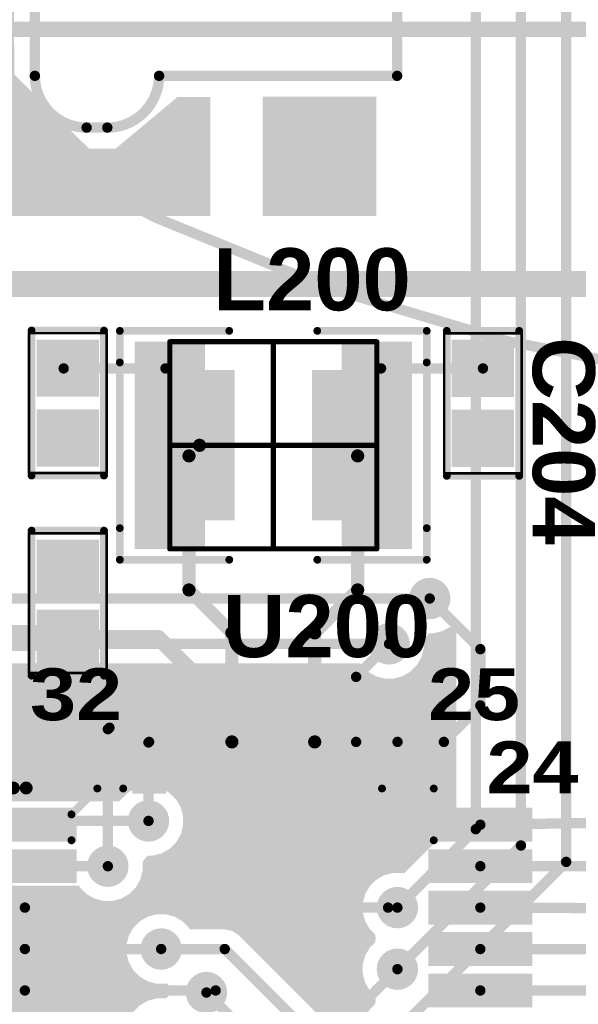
# Model space of a CAD drawing. Header units: inches. Extents: x -60 to 68, y -60 to 60.
# Tile 8 of 78: x -18 to -7, y -49 to -30. Entities that reach past the tile are written whole.
import ezdxf

# ---------------------------------------------------------------- set-up
doc = ezdxf.new("R2010")
doc.units = ezdxf.units.IN
for name, color, linetype in [('Bottom Copper', 5, 'Continuous'), ('Keep-Out Layer', 6, 'Continuous'), ('Mechanical 15', 56, 'Continuous'), ('Mechanical 2', 216, 'Continuous'), ('PENTA', 56, 'Continuous'), ('Top Copper', 1, 'Continuous'), ('Top Mask', 216, 'Continuous'), ('Top Overlay', 2, 'Continuous'), ('Top Paste', 8, 'Continuous'), ('Via Holes', 16, 'Continuous')]:
    doc.layers.add(name, color=color, linetype=linetype)
doc.styles.add('Arial Black_Bold', font='txt', dxfattribs={"height": 0.2})
doc.styles.add('Arial_Bold', font='txt', dxfattribs={"height": 0.2})

# ---------------------------------------------------------------- blocks, each defined once
blk = doc.blocks.new('LED_PR_113_M______9')
at = {"layer": 'Top Copper'}
h = blk.add_hatch(color=1, dxfattribs=at)
edge = h.paths.add_edge_path()
edge.add_line((-0.609, -5.208), (-1.243, -5.208))
edge.add_arc((-2.343, -5.108), 1.104, 264.7997, 354.8114, ccw=False)
edge.add_line((-2.443, -6.208), (-2.952, -6.208))
edge.add_arc((-2.957, -4.768), 1.44, 180.2021, 270.2023, ccw=False)
edge.add_line((-4.397, -4.773), (-4.408, -2.917))
edge.add_arc((-3.055, -2.961), 1.354, 88.119, 178.1194, ccw=False)
edge.add_line((-3.01, -1.608), (-2.37, -1.608))
edge.add_arc((-2.32, -2.658), 1.051, 2.716, 92.7345, ccw=False)
edge.add_line((-1.27, -2.608), (-0.609, -2.608))
edge.add_line((-0.609, -2.608), (-0.609, 1.692))
edge.add_line((-0.609, 1.692), (-5.309, 1.692))
edge.add_line((-5.309, 1.692), (-5.309, -7.508))
edge.add_line((-5.309, -7.508), (-0.609, -7.508))
edge.add_line((-0.609, -7.508), (-0.609, -5.208))
blk.add_hatch(color=1, dxfattribs=at).paths.add_polyline_path([(0.4, -7.508), (2.6, -7.508), (2.6, -5.205), (0.4, -5.205)])
at = {"layer": 'Top Mask'}
h = blk.add_hatch(color=216, dxfattribs=at)
edge = h.paths.add_edge_path()
edge.add_line((-0.609, -5.208), (-1.243, -5.208))
edge.add_arc((-2.343, -5.108), 1.104, 264.7997, 354.8114, ccw=False)
edge.add_line((-2.443, -6.208), (-2.952, -6.208))
edge.add_arc((-2.957, -4.768), 1.44, 180.2021, 270.2023, ccw=False)
edge.add_line((-4.397, -4.773), (-4.408, -2.917))
edge.add_arc((-3.055, -2.961), 1.354, 88.119, 178.1194, ccw=False)
edge.add_line((-3.01, -1.608), (-2.37, -1.608))
edge.add_arc((-2.32, -2.658), 1.051, 2.716, 92.7345, ccw=False)
edge.add_line((-1.27, -2.608), (-0.609, -2.608))
edge.add_line((-0.609, -2.608), (-0.609, 1.692))
edge.add_line((-0.609, 1.692), (-5.309, 1.692))
edge.add_line((-5.309, 1.692), (-5.309, -7.508))
edge.add_line((-5.309, -7.508), (-0.609, -7.508))
edge.add_line((-0.609, -7.508), (-0.609, -5.208))
blk.add_hatch(color=216, dxfattribs=at).paths.add_polyline_path([(0.4, -7.508), (2.6, -7.508), (2.6, -5.205), (0.4, -5.205)])
at = {"layer": 'Keep-Out Layer'}
for points in [[(-4, -4.8, 0.2, 0.2, 0), (-4, -3, 0.2, 0.2, 0)], [(3, -3, 0.2, 0.2, 0), (3, -4.8, 0.2, 0.2, 0)], [(-3, -5.8, 0.2, 0.2, -0.414214), (-4, -4.8, 0.2, 0.2, 0)], [(-1.6, -4.8, 0.2, 0.2, -0.414214), (-2.6, -5.8, 0.2, 0.2, 0)], [(-1.6, -4.8, 0.2, 0.2, 0), (3, -4.8, 0.2, 0.2, 0)], [(-3, -5.8, 0.2, 0.2, 0), (-2.6, -5.8, 0.2, 0.2, 0)]]:
    blk.add_lwpolyline(points, format="xyseb", dxfattribs=at)
for points in [[(-4.05, -4.8, 0.1, 0.1, 1), (-3.95, -4.8, 0.1, 0.1, 1)], [(-4.05, -4.8, 0.1, 0.1, 1), (-3.95, -4.8, 0.1, 0.1, 1)], [(-1.65, -4.8, 0.1, 0.1, 1), (-1.55, -4.8, 0.1, 0.1, 1)], [(-1.65, -4.8, 0.1, 0.1, 1), (-1.55, -4.8, 0.1, 0.1, 1)], [(2.95, -4.8, 0.1, 0.1, 1), (3.05, -4.8, 0.1, 0.1, 1)], [(2.95, -4.8, 0.1, 0.1, 1), (3.05, -4.8, 0.1, 0.1, 1)], [(-3.05, -5.8, 0.1, 0.1, 1), (-2.95, -5.8, 0.1, 0.1, 1)], [(-3.05, -5.8, 0.1, 0.1, 1), (-2.95, -5.8, 0.1, 0.1, 1)], [(-2.65, -5.8, 0.1, 0.1, 1), (-2.55, -5.8, 0.1, 0.1, 1)], [(-2.65, -5.8, 0.1, 0.1, 1), (-2.55, -5.8, 0.1, 0.1, 1)]]:
    blk.add_lwpolyline(points, format="xyseb", close=True, dxfattribs=at)
blk = doc.blocks.new('APTO_LQH3_84')
at = {"layer": 'Top Copper'}
for points in [[(-1.15, 1.9), (0, 1.9), (0, -1.9), (-1.15, -1.9)], [(4, -1.9), (2.85, -1.9), (2.85, 1.9), (4, 1.9)], [(-0.575, 1.35), (0.575, 1.35), (0.575, -1.35), (-0.575, -1.35)], [(3.425, -1.35), (2.275, -1.35), (2.275, 1.35), (3.425, 1.35)]]:
    blk.add_hatch(color=1, dxfattribs=at).paths.add_polyline_path(points)
at = {"layer": 'Top Mask'}
for points in [[(-1.252, 2.002), (0.102, 2.002), (0.102, -2.002), (-1.252, -2.002)], [(4.102, -2.002), (2.748, -2.002), (2.748, 2.002), (4.102, 2.002)], [(-0.677, 1.452), (0.677, 1.452), (0.677, -1.452), (-0.677, -1.452)], [(3.527, -1.452), (2.173, -1.452), (2.173, 1.452), (3.527, 1.452)]]:
    blk.add_hatch(color=216, dxfattribs=at).paths.add_polyline_path(points)
at = {"layer": 'Top Paste'}
for points in [[(-1.15, 1.9), (0, 1.9), (0, -1.9), (-1.15, -1.9)], [(4, -1.9), (2.85, -1.9), (2.85, 1.9), (4, 1.9)], [(-0.575, 1.35), (0.575, 1.35), (0.575, -1.35), (-0.575, -1.35)], [(3.425, -1.35), (2.275, -1.35), (2.275, 1.35), (3.425, 1.35)]]:
    blk.add_hatch(color=8, dxfattribs=at).paths.add_polyline_path(points)
at = {"layer": 'Mechanical 2'}
for points in [[(-0.575, 0, 0.1, 0.1, 0), (-0.575, 2, 0.1, 0.1, 0)], [(-0.575, 2, 0.1, 0.1, 0), (1.425, 2, 0.1, 0.1, 0)], [(1.425, 2, 0.1, 0.1, 0), (3.425, 2, 0.1, 0.1, 0)], [(1.425, -2, 0.1, 0.1, 0), (1.425, 2, 0.1, 0.1, 0)], [(3.425, 0, 0.1, 0.1, 0), (3.425, 2, 0.1, 0.1, 0)], [(-0.575, -2, 0.1, 0.1, 0), (-0.575, 0, 0.1, 0.1, 0)], [(-0.575, 0, 0.1, 0.1, 0), (3.425, 0, 0.1, 0.1, 0)], [(3.425, -2, 0.1, 0.1, 0), (3.425, 0, 0.1, 0.1, 0)], [(-0.575, -2, 0.1, 0.1, 0), (1.425, -2, 0.1, 0.1, 0)], [(1.425, -2, 0.1, 0.1, 0), (3.425, -2, 0.1, 0.1, 0)]]:
    blk.add_lwpolyline(points, format="xyseb", dxfattribs=at)
for points in [[(-0.6, 2, 0.05, 0.05, 1), (-0.55, 2, 0.05, 0.05, 1)], [(-0.6, 2, 0.05, 0.05, 1), (-0.55, 2, 0.05, 0.05, 1)], [(1.4, 2, 0.05, 0.05, 1), (1.45, 2, 0.05, 0.05, 1)], [(1.4, 2, 0.05, 0.05, 1), (1.45, 2, 0.05, 0.05, 1)], [(1.4, 2, 0.05, 0.05, 1), (1.45, 2, 0.05, 0.05, 1)], [(3.4, 2, 0.05, 0.05, 1), (3.45, 2, 0.05, 0.05, 1)], [(3.4, 2, 0.05, 0.05, 1), (3.45, 2, 0.05, 0.05, 1)], [(-0.6, 0, 0.05, 0.05, 1), (-0.55, 0, 0.05, 0.05, 1)], [(-0.6, 0, 0.05, 0.05, 1), (-0.55, 0, 0.05, 0.05, 1)], [(-0.6, 0, 0.05, 0.05, 1), (-0.55, 0, 0.05, 0.05, 1)], [(3.4, 0, 0.05, 0.05, 1), (3.45, 0, 0.05, 0.05, 1)], [(3.4, 0, 0.05, 0.05, 1), (3.45, 0, 0.05, 0.05, 1)], [(3.4, 0, 0.05, 0.05, 1), (3.45, 0, 0.05, 0.05, 1)], [(-0.6, -2, 0.05, 0.05, 1), (-0.55, -2, 0.05, 0.05, 1)], [(-0.6, -2, 0.05, 0.05, 1), (-0.55, -2, 0.05, 0.05, 1)], [(1.4, -2, 0.05, 0.05, 1), (1.45, -2, 0.05, 0.05, 1)], [(1.4, -2, 0.05, 0.05, 1), (1.45, -2, 0.05, 0.05, 1)], [(1.4, -2, 0.05, 0.05, 1), (1.45, -2, 0.05, 0.05, 1)], [(3.4, -2, 0.05, 0.05, 1), (3.45, -2, 0.05, 0.05, 1)], [(3.4, -2, 0.05, 0.05, 1), (3.45, -2, 0.05, 0.05, 1)]]:
    blk.add_lwpolyline(points, format="xyseb", close=True, dxfattribs=at)
at = {"layer": 'Top Overlay'}
for points in [[(-1.54, 1.6, 0.15, 0.15, 0), (-1.54, 2.21, 0.15, 0.15, 0)], [(-1.54, 2.21, 0.15, 0.15, 0), (0.575, 2.21, 0.15, 0.15, 0)], [(2.275, 2.21, 0.15, 0.15, 0), (4.39, 2.21, 0.15, 0.15, 0)], [(4.39, 1.6, 0.15, 0.15, 0), (4.39, 2.21, 0.15, 0.15, 0)], [(-1.54, -1.6, 0.15, 0.15, 0), (-1.54, 1.6, 0.15, 0.15, 0)], [(4.39, -1.6, 0.15, 0.15, 0), (4.39, 1.6, 0.15, 0.15, 0)], [(-1.54, -2.21, 0.15, 0.15, 0), (-1.54, -1.6, 0.15, 0.15, 0)], [(4.39, -2.21, 0.15, 0.15, 0), (4.39, -1.6, 0.15, 0.15, 0)], [(-1.54, -2.21, 0.15, 0.15, 0), (0.575, -2.21, 0.15, 0.15, 0)], [(2.275, -2.21, 0.15, 0.15, 0), (4.39, -2.21, 0.15, 0.15, 0)]]:
    blk.add_lwpolyline(points, format="xyseb", dxfattribs=at)
for points in [[(-1.578, 2.21, 0.075, 0.075, 1), (-1.503, 2.21, 0.075, 0.075, 1)], [(-1.578, 2.21, 0.075, 0.075, 1), (-1.503, 2.21, 0.075, 0.075, 1)], [(0.537, 2.21, 0.075, 0.075, 1), (0.612, 2.21, 0.075, 0.075, 1)], [(2.237, 2.21, 0.075, 0.075, 1), (2.312, 2.21, 0.075, 0.075, 1)], [(4.352, 2.21, 0.075, 0.075, 1), (4.427, 2.21, 0.075, 0.075, 1)], [(4.352, 2.21, 0.075, 0.075, 1), (4.427, 2.21, 0.075, 0.075, 1)], [(-1.578, 1.6, 0.075, 0.075, 1), (-1.503, 1.6, 0.075, 0.075, 1)], [(-1.578, 1.6, 0.075, 0.075, 1), (-1.503, 1.6, 0.075, 0.075, 1)], [(4.352, 1.6, 0.075, 0.075, 1), (4.427, 1.6, 0.075, 0.075, 1)], [(4.352, 1.6, 0.075, 0.075, 1), (4.427, 1.6, 0.075, 0.075, 1)], [(-1.578, -1.6, 0.075, 0.075, 1), (-1.503, -1.6, 0.075, 0.075, 1)], [(-1.578, -1.6, 0.075, 0.075, 1), (-1.503, -1.6, 0.075, 0.075, 1)], [(4.352, -1.6, 0.075, 0.075, 1), (4.427, -1.6, 0.075, 0.075, 1)], [(4.352, -1.6, 0.075, 0.075, 1), (4.427, -1.6, 0.075, 0.075, 1)], [(-1.578, -2.21, 0.075, 0.075, 1), (-1.503, -2.21, 0.075, 0.075, 1)], [(-1.578, -2.21, 0.075, 0.075, 1), (-1.503, -2.21, 0.075, 0.075, 1)], [(0.537, -2.21, 0.075, 0.075, 1), (0.612, -2.21, 0.075, 0.075, 1)], [(2.237, -2.21, 0.075, 0.075, 1), (2.312, -2.21, 0.075, 0.075, 1)], [(4.352, -2.21, 0.075, 0.075, 1), (4.427, -2.21, 0.075, 0.075, 1)], [(4.352, -2.21, 0.075, 0.075, 1), (4.427, -2.21, 0.075, 0.075, 1)]]:
    blk.add_lwpolyline(points, format="xyseb", close=True, dxfattribs=at)
blk = doc.blocks.new('TQFP32_7_7___LONGER_PADS_89')
at = {"layer": 'Top Copper'}
for points in [[(-3.185, 2.65), (-3.185, 4.45), (-2.735, 4.45), (-2.735, 2.65)], [(-2.385, 2.65), (-2.385, 4.45), (-1.935, 4.45), (-1.935, 2.65)], [(-1.585, 2.65), (-1.585, 4.45), (-1.135, 4.45), (-1.135, 2.65)], [(-0.785, 2.65), (-0.785, 4.45), (-0.335, 4.45), (-0.335, 2.65)], [(0.015, 2.65), (0.015, 4.45), (0.465, 4.45), (0.465, 2.65)], [(0.815, 2.65), (0.815, 4.45), (1.265, 4.45), (1.265, 2.65)], [(1.615, 2.65), (1.615, 4.45), (2.065, 4.45), (2.065, 2.65)], [(2.415, 2.65), (2.415, 4.45), (2.865, 4.45), (2.865, 2.65)], [(-3.66, 1.725), (-5.46, 1.725), (-5.46, 2.175), (-3.66, 2.175)], [(5.14, 1.725), (3.34, 1.725), (3.34, 2.175), (5.14, 2.175)], [(-3.66, 0.925), (-5.46, 0.925), (-5.46, 1.375), (-3.66, 1.375)], [(5.14, 0.925), (3.34, 0.925), (3.34, 1.375), (5.14, 1.375)], [(-3.66, 0.125), (-5.46, 0.125), (-5.46, 0.575), (-3.66, 0.575)], [(5.14, 0.125), (3.34, 0.125), (3.34, 0.575), (5.14, 0.575)], [(-3.66, -0.675), (-5.46, -0.675), (-5.46, -0.225), (-3.66, -0.225)], [(5.14, -0.675), (3.34, -0.675), (3.34, -0.225), (5.14, -0.225)], [(-3.66, -1.475), (-5.46, -1.475), (-5.46, -1.025), (-3.66, -1.025)], [(5.14, -1.475), (3.34, -1.475), (3.34, -1.025), (5.14, -1.025)]]:
    blk.add_hatch(color=1, dxfattribs=at).paths.add_polyline_path(points)
at = {"layer": 'Top Mask'}
for points in [[(-3.287, 2.548), (-3.287, 4.552), (-2.633, 4.552), (-2.633, 2.548)], [(-2.487, 2.548), (-2.487, 4.552), (-1.833, 4.552), (-1.833, 2.548)], [(-1.687, 2.548), (-1.687, 4.552), (-1.033, 4.552), (-1.033, 2.548)], [(-0.887, 2.548), (-0.887, 4.552), (-0.233, 4.552), (-0.233, 2.548)], [(-0.087, 2.548), (-0.087, 4.552), (0.567, 4.552), (0.567, 2.548)], [(0.713, 2.548), (0.713, 4.552), (1.367, 4.552), (1.367, 2.548)], [(1.513, 2.548), (1.513, 4.552), (2.167, 4.552), (2.167, 2.548)], [(2.313, 2.548), (2.313, 4.552), (2.967, 4.552), (2.967, 2.548)], [(-3.558, 1.623), (-5.562, 1.623), (-5.562, 2.277), (-3.558, 2.277)], [(5.242, 1.623), (3.238, 1.623), (3.238, 2.277), (5.242, 2.277)], [(-3.558, 0.823), (-5.562, 0.823), (-5.562, 1.477), (-3.558, 1.477)], [(5.242, 0.823), (3.238, 0.823), (3.238, 1.477), (5.242, 1.477)], [(-3.558, 0.023), (-5.562, 0.023), (-5.562, 0.677), (-3.558, 0.677)], [(5.242, 0.023), (3.238, 0.023), (3.238, 0.677), (5.242, 0.677)], [(-3.558, -0.777), (-5.562, -0.777), (-5.562, -0.123), (-3.558, -0.123)], [(5.242, -0.777), (3.238, -0.777), (3.238, -0.123), (5.242, -0.123)], [(-3.558, -1.577), (-5.562, -1.577), (-5.562, -0.923), (-3.558, -0.923)], [(5.242, -1.577), (3.238, -1.577), (3.238, -0.923), (5.242, -0.923)]]:
    blk.add_hatch(color=216, dxfattribs=at).paths.add_polyline_path(points)
at = {"layer": 'Top Paste'}
for points in [[(-3.185, 2.65), (-3.185, 4.45), (-2.735, 4.45), (-2.735, 2.65)], [(-2.385, 2.65), (-2.385, 4.45), (-1.935, 4.45), (-1.935, 2.65)], [(-1.585, 2.65), (-1.585, 4.45), (-1.135, 4.45), (-1.135, 2.65)], [(-0.785, 2.65), (-0.785, 4.45), (-0.335, 4.45), (-0.335, 2.65)], [(0.015, 2.65), (0.015, 4.45), (0.465, 4.45), (0.465, 2.65)], [(0.815, 2.65), (0.815, 4.45), (1.265, 4.45), (1.265, 2.65)], [(1.615, 2.65), (1.615, 4.45), (2.065, 4.45), (2.065, 2.65)], [(2.415, 2.65), (2.415, 4.45), (2.865, 4.45), (2.865, 2.65)], [(-3.66, 1.725), (-5.46, 1.725), (-5.46, 2.175), (-3.66, 2.175)], [(5.14, 1.725), (3.34, 1.725), (3.34, 2.175), (5.14, 2.175)], [(-3.66, 0.925), (-5.46, 0.925), (-5.46, 1.375), (-3.66, 1.375)], [(5.14, 0.925), (3.34, 0.925), (3.34, 1.375), (5.14, 1.375)], [(-3.66, 0.125), (-5.46, 0.125), (-5.46, 0.575), (-3.66, 0.575)], [(5.14, 0.125), (3.34, 0.125), (3.34, 0.575), (5.14, 0.575)], [(-3.66, -0.675), (-5.46, -0.675), (-5.46, -0.225), (-3.66, -0.225)], [(5.14, -0.675), (3.34, -0.675), (3.34, -0.225), (5.14, -0.225)], [(-3.66, -1.475), (-5.46, -1.475), (-5.46, -1.025), (-3.66, -1.025)], [(5.14, -1.475), (3.34, -1.475), (3.34, -1.025), (5.14, -1.025)]]:
    blk.add_hatch(color=8, dxfattribs=at).paths.add_polyline_path(points)
at = {"layer": 'Top Overlay'}
for points in [[(-4.535, 2.66, 0.25, 0.25, 1), (-4.785, 2.66, 0.25, 0.25, 1)], [(-4.848, 2.66, 0.125, 0.125, 1), (-4.723, 2.66, 0.125, 0.125, 1)], [(-4.597, 2.66, 0.125, 0.125, 1), (-4.473, 2.66, 0.125, 0.125, 1)], [(-3.198, 2.65, 0.0762, 0.0762, 1), (-3.122, 2.65, 0.0762, 0.0762, 1)], [(-3.198, 2.65, 0.0762, 0.0762, 1), (-3.122, 2.65, 0.0762, 0.0762, 1)], [(-2.698, 2.65, 0.0762, 0.0762, 1), (-2.622, 2.65, 0.0762, 0.0762, 1)], [(2.302, 2.65, 0.0762, 0.0762, 1), (2.378, 2.65, 0.0762, 0.0762, 1)], [(3.302, 2.65, 0.0762, 0.0762, 1), (3.378, 2.65, 0.0762, 0.0762, 1)], [(3.302, 2.65, 0.0762, 0.0762, 1), (3.378, 2.65, 0.0762, 0.0762, 1)], [(-3.698, 2.15, 0.0762, 0.0762, 1), (-3.622, 2.15, 0.0762, 0.0762, 1)], [(-3.698, 2.15, 0.0762, 0.0762, 1), (-3.622, 2.15, 0.0762, 0.0762, 1)], [(-3.698, 1.65, 0.0762, 0.0762, 1), (-3.622, 1.65, 0.0762, 0.0762, 1)], [(3.302, 1.65, 0.0762, 0.0762, 1), (3.378, 1.65, 0.0762, 0.0762, 1)]]:
    blk.add_lwpolyline(points, format="xyseb", close=True, dxfattribs=at)
for points in [[(-3.66, 2.15, 0.152, 0.152, 0), (-3.16, 2.65, 0.152, 0.152, 0)], [(-3.16, 2.65, 0.152, 0.152, 0), (-2.66, 2.65, 0.152, 0.152, 0)], [(2.34, 2.65, 0.152, 0.152, 0), (3.34, 2.65, 0.152, 0.152, 0)], [(3.34, 1.65, 0.152, 0.152, 0), (3.34, 2.65, 0.152, 0.152, 0)], [(-3.66, 1.65, 0.152, 0.152, 0), (-3.66, 2.15, 0.152, 0.152, 0)]]:
    blk.add_lwpolyline(points, format="xyseb", dxfattribs=at)
at = {"layer": 'Top Overlay', "style": 'Arial Black_Bold'}
for s, p in [('32', (-4.46, 3.97)), ('25', (3.23, 3.97)), ('24', (4.36, 2.56))]:
    blk.add_text(s, height=1, rotation=360, dxfattribs=at).set_placement(p)
blk = doc.blocks.new('CAPC0603_119')
at = {"layer": 'Top Copper'}
for points in [[(-1.125, -0.5), (-1.125, 0.5), (-0.225, 0.5), (-0.225, -0.5)], [(0.225, -0.5), (0.225, 0.5), (1.125, 0.5), (1.125, -0.5)]]:
    blk.add_hatch(color=1, dxfattribs=at).paths.add_polyline_path(points)
at = {"layer": 'Top Mask'}
for points in [[(-1.227, -0.602), (-1.227, 0.602), (-0.123, 0.602), (-0.123, -0.602)], [(0.123, -0.602), (0.123, 0.602), (1.227, 0.602), (1.227, -0.602)]]:
    blk.add_hatch(color=216, dxfattribs=at).paths.add_polyline_path(points)
at = {"layer": 'Top Paste'}
for points in [[(-1.125, -0.5), (-1.125, 0.5), (-0.225, 0.5), (-0.225, -0.5)], [(0.225, -0.5), (0.225, 0.5), (1.125, 0.5), (1.125, -0.5)]]:
    blk.add_hatch(color=8, dxfattribs=at).paths.add_polyline_path(points)
at = {"layer": 'Mechanical 15'}
for points in [[(-1.35, 0.75, 0.05, 0.05, 0), (1.35, 0.75, 0.05, 0.05, 0)], [(-1.35, 0.75, 0.05, 0.05, 0), (-1.35, -0.75, 0.05, 0.05, 0)], [(1.35, 0.75, 0.05, 0.05, 0), (1.35, -0.75, 0.05, 0.05, 0)], [(-1.35, -0.75, 0.05, 0.05, 0), (1.35, -0.75, 0.05, 0.05, 0)]]:
    blk.add_lwpolyline(points, format="xyseb", dxfattribs=at)
for points in [[(-1.362, 0.75, 0.025, 0.025, 1), (-1.338, 0.75, 0.025, 0.025, 1)], [(-1.362, 0.75, 0.025, 0.025, 1), (-1.338, 0.75, 0.025, 0.025, 1)], [(1.337, 0.75, 0.025, 0.025, 1), (1.362, 0.75, 0.025, 0.025, 1)], [(1.337, 0.75, 0.025, 0.025, 1), (1.362, 0.75, 0.025, 0.025, 1)], [(-1.362, -0.75, 0.025, 0.025, 1), (-1.338, -0.75, 0.025, 0.025, 1)], [(-1.362, -0.75, 0.025, 0.025, 1), (-1.338, -0.75, 0.025, 0.025, 1)], [(1.337, -0.75, 0.025, 0.025, 1), (1.362, -0.75, 0.025, 0.025, 1)], [(1.337, -0.75, 0.025, 0.025, 1), (1.362, -0.75, 0.025, 0.025, 1)]]:
    blk.add_lwpolyline(points, format="xyseb", close=True, dxfattribs=at)
at = {"layer": 'Top Overlay'}
for points in [[(-1.4, 0.7, 0.15, 0.15, 0), (-1.4, -0.7, 0.15, 0.15, 0)], [(-1.4, 0.7, 0.15, 0.15, 0), (1.4, 0.7, 0.15, 0.15, 0)], [(1.4, 0.7, 0.15, 0.15, 0), (1.4, -0.7, 0.15, 0.15, 0)], [(-1.4, -0.7, 0.15, 0.15, 0), (1.4, -0.7, 0.15, 0.15, 0)]]:
    blk.add_lwpolyline(points, format="xyseb", dxfattribs=at)
for points in [[(-1.438, 0.7, 0.075, 0.075, 1), (-1.362, 0.7, 0.075, 0.075, 1)], [(-1.438, 0.7, 0.075, 0.075, 1), (-1.362, 0.7, 0.075, 0.075, 1)], [(1.362, 0.7, 0.075, 0.075, 1), (1.438, 0.7, 0.075, 0.075, 1)], [(1.362, 0.7, 0.075, 0.075, 1), (1.438, 0.7, 0.075, 0.075, 1)], [(-1.438, -0.7, 0.075, 0.075, 1), (-1.362, -0.7, 0.075, 0.075, 1)], [(-1.438, -0.7, 0.075, 0.075, 1), (-1.362, -0.7, 0.075, 0.075, 1)], [(1.362, -0.7, 0.075, 0.075, 1), (1.438, -0.7, 0.075, 0.075, 1)], [(1.362, -0.7, 0.075, 0.075, 1), (1.438, -0.7, 0.075, 0.075, 1)]]:
    blk.add_lwpolyline(points, format="xyseb", close=True, dxfattribs=at)
blk = doc.blocks.new('CAPC0603_123')
at = {"layer": 'Top Copper'}
for points in [[(-1.125, -0.5), (-1.125, 0.5), (-0.225, 0.5), (-0.225, -0.5)], [(0.225, -0.5), (0.225, 0.5), (1.125, 0.5), (1.125, -0.5)]]:
    blk.add_hatch(color=1, dxfattribs=at).paths.add_polyline_path(points)
at = {"layer": 'Top Mask'}
for points in [[(-1.227, -0.602), (-1.227, 0.602), (-0.123, 0.602), (-0.123, -0.602)], [(0.123, -0.602), (0.123, 0.602), (1.227, 0.602), (1.227, -0.602)]]:
    blk.add_hatch(color=216, dxfattribs=at).paths.add_polyline_path(points)
at = {"layer": 'Top Paste'}
for points in [[(-1.125, -0.5), (-1.125, 0.5), (-0.225, 0.5), (-0.225, -0.5)], [(0.225, -0.5), (0.225, 0.5), (1.125, 0.5), (1.125, -0.5)]]:
    blk.add_hatch(color=8, dxfattribs=at).paths.add_polyline_path(points)
at = {"layer": 'Mechanical 15'}
for points in [[(1.35, 0.75, 0.05, 0.05, 0), (-1.35, 0.75, 0.05, 0.05, 0)], [(-1.35, -0.75, 0.05, 0.05, 0), (-1.35, 0.75, 0.05, 0.05, 0)], [(1.35, -0.75, 0.05, 0.05, 0), (1.35, 0.75, 0.05, 0.05, 0)], [(1.35, -0.75, 0.05, 0.05, 0), (-1.35, -0.75, 0.05, 0.05, 0)]]:
    blk.add_lwpolyline(points, format="xyseb", dxfattribs=at)
for points in [[(-1.362, 0.75, 0.025, 0.025, 1), (-1.338, 0.75, 0.025, 0.025, 1)], [(-1.362, 0.75, 0.025, 0.025, 1), (-1.338, 0.75, 0.025, 0.025, 1)], [(1.337, 0.75, 0.025, 0.025, 1), (1.362, 0.75, 0.025, 0.025, 1)], [(1.337, 0.75, 0.025, 0.025, 1), (1.362, 0.75, 0.025, 0.025, 1)], [(-1.362, -0.75, 0.025, 0.025, 1), (-1.338, -0.75, 0.025, 0.025, 1)], [(-1.362, -0.75, 0.025, 0.025, 1), (-1.338, -0.75, 0.025, 0.025, 1)], [(1.337, -0.75, 0.025, 0.025, 1), (1.362, -0.75, 0.025, 0.025, 1)], [(1.337, -0.75, 0.025, 0.025, 1), (1.362, -0.75, 0.025, 0.025, 1)]]:
    blk.add_lwpolyline(points, format="xyseb", close=True, dxfattribs=at)
at = {"layer": 'Top Overlay'}
for points in [[(-1.4, -0.7, 0.15, 0.15, 0), (-1.4, 0.7, 0.15, 0.15, 0)], [(1.4, 0.7, 0.15, 0.15, 0), (-1.4, 0.7, 0.15, 0.15, 0)], [(1.4, -0.7, 0.15, 0.15, 0), (1.4, 0.7, 0.15, 0.15, 0)], [(1.4, -0.7, 0.15, 0.15, 0), (-1.4, -0.7, 0.15, 0.15, 0)]]:
    blk.add_lwpolyline(points, format="xyseb", dxfattribs=at)
for points in [[(-1.438, 0.7, 0.075, 0.075, 1), (-1.362, 0.7, 0.075, 0.075, 1)], [(-1.438, 0.7, 0.075, 0.075, 1), (-1.362, 0.7, 0.075, 0.075, 1)], [(1.362, 0.7, 0.075, 0.075, 1), (1.438, 0.7, 0.075, 0.075, 1)], [(1.362, 0.7, 0.075, 0.075, 1), (1.438, 0.7, 0.075, 0.075, 1)], [(-1.438, -0.7, 0.075, 0.075, 1), (-1.362, -0.7, 0.075, 0.075, 1)], [(-1.438, -0.7, 0.075, 0.075, 1), (-1.362, -0.7, 0.075, 0.075, 1)], [(1.362, -0.7, 0.075, 0.075, 1), (1.438, -0.7, 0.075, 0.075, 1)], [(1.362, -0.7, 0.075, 0.075, 1), (1.438, -0.7, 0.075, 0.075, 1)]]:
    blk.add_lwpolyline(points, format="xyseb", close=True, dxfattribs=at)
blk = doc.blocks.new('CAPC0603_124')
at = {"layer": 'Top Copper'}
for points in [[(-1.125, -0.5), (-1.125, 0.5), (-0.225, 0.5), (-0.225, -0.5)], [(0.225, -0.5), (0.225, 0.5), (1.125, 0.5), (1.125, -0.5)]]:
    blk.add_hatch(color=1, dxfattribs=at).paths.add_polyline_path(points)
at = {"layer": 'Top Mask'}
for points in [[(-1.227, -0.602), (-1.227, 0.602), (-0.123, 0.602), (-0.123, -0.602)], [(0.123, -0.602), (0.123, 0.602), (1.227, 0.602), (1.227, -0.602)]]:
    blk.add_hatch(color=216, dxfattribs=at).paths.add_polyline_path(points)
at = {"layer": 'Top Paste'}
for points in [[(-1.125, -0.5), (-1.125, 0.5), (-0.225, 0.5), (-0.225, -0.5)], [(0.225, -0.5), (0.225, 0.5), (1.125, 0.5), (1.125, -0.5)]]:
    blk.add_hatch(color=8, dxfattribs=at).paths.add_polyline_path(points)
at = {"layer": 'Mechanical 15'}
for points in [[(-1.35, -0.75, 0.05, 0.05, 0), (-1.35, 0.75, 0.05, 0.05, 0)], [(1.35, 0.75, 0.05, 0.05, 0), (-1.35, 0.75, 0.05, 0.05, 0)], [(1.35, -0.75, 0.05, 0.05, 0), (1.35, 0.75, 0.05, 0.05, 0)], [(1.35, -0.75, 0.05, 0.05, 0), (-1.35, -0.75, 0.05, 0.05, 0)]]:
    blk.add_lwpolyline(points, format="xyseb", dxfattribs=at)
for points in [[(-1.362, 0.75, 0.025, 0.025, 1), (-1.338, 0.75, 0.025, 0.025, 1)], [(-1.362, 0.75, 0.025, 0.025, 1), (-1.338, 0.75, 0.025, 0.025, 1)], [(1.337, 0.75, 0.025, 0.025, 1), (1.362, 0.75, 0.025, 0.025, 1)], [(1.337, 0.75, 0.025, 0.025, 1), (1.362, 0.75, 0.025, 0.025, 1)], [(-1.362, -0.75, 0.025, 0.025, 1), (-1.338, -0.75, 0.025, 0.025, 1)], [(-1.362, -0.75, 0.025, 0.025, 1), (-1.338, -0.75, 0.025, 0.025, 1)], [(1.337, -0.75, 0.025, 0.025, 1), (1.362, -0.75, 0.025, 0.025, 1)], [(1.337, -0.75, 0.025, 0.025, 1), (1.362, -0.75, 0.025, 0.025, 1)]]:
    blk.add_lwpolyline(points, format="xyseb", close=True, dxfattribs=at)
at = {"layer": 'Top Overlay'}
for points in [[(1.4, 0.7, 0.15, 0.15, 0), (-1.4, 0.7, 0.15, 0.15, 0)], [(-1.4, -0.7, 0.15, 0.15, 0), (-1.4, 0.7, 0.15, 0.15, 0)], [(1.4, -0.7, 0.15, 0.15, 0), (1.4, 0.7, 0.15, 0.15, 0)], [(1.4, -0.7, 0.15, 0.15, 0), (-1.4, -0.7, 0.15, 0.15, 0)]]:
    blk.add_lwpolyline(points, format="xyseb", dxfattribs=at)
for points in [[(-1.438, 0.7, 0.075, 0.075, 1), (-1.362, 0.7, 0.075, 0.075, 1)], [(-1.438, 0.7, 0.075, 0.075, 1), (-1.362, 0.7, 0.075, 0.075, 1)], [(1.362, 0.7, 0.075, 0.075, 1), (1.438, 0.7, 0.075, 0.075, 1)], [(1.362, 0.7, 0.075, 0.075, 1), (1.438, 0.7, 0.075, 0.075, 1)], [(-1.438, -0.7, 0.075, 0.075, 1), (-1.362, -0.7, 0.075, 0.075, 1)], [(-1.438, -0.7, 0.075, 0.075, 1), (-1.362, -0.7, 0.075, 0.075, 1)], [(1.362, -0.7, 0.075, 0.075, 1), (1.438, -0.7, 0.075, 0.075, 1)], [(1.362, -0.7, 0.075, 0.075, 1), (1.438, -0.7, 0.075, 0.075, 1)]]:
    blk.add_lwpolyline(points, format="xyseb", close=True, dxfattribs=at)

msp = doc.modelspace()

# ---------------------------------------------------------------- hatches: boundary and pattern name
at = {"layer": 'Bottom Copper'}
h = msp.add_hatch(color=5, dxfattribs=at)
edge = h.paths.add_edge_path()
edge.add_arc((-10.365, -41.055), 0.4, 0, 360)
msp.add_hatch(color=5, dxfattribs=at).paths.add_polyline_path([(-9.852, -41.652), (-9.852, -45.353), (-10.863, -46.364), (-10.901, -46.354), (-11.077, -46.354), (-11.248, -46.399), (-11.4, -46.488), (-11.525, -46.612), (-11.613, -46.765), (-11.659, -46.935), (-11.659, -47.112), (-11.613, -47.282), (-11.525, -47.435), (-11.419, -47.541), (-11.409, -47.618), (-11.419, -47.696), (-11.525, -47.801), (-11.613, -47.954), (-11.659, -48.124), (-11.659, -48.301), (-11.613, -48.471), (-11.525, -48.624), (-11.419, -48.73), (-11.409, -48.807), (-11.419, -48.884), (-11.525, -48.99), (-11.613, -49.143), (-11.659, -49.313), (-11.659, -49.49), (-11.613, -49.66), (-11.593, -49.696), (-11.666, -49.823), (-11.792, -49.823), (-14.058, -47.557), (-14.18, -47.475), (-14.325, -47.446), (-14.325, -47.446), (-14.998, -47.446), (-15.018, -47.412), (-15.143, -47.288), (-15.295, -47.199), (-15.466, -47.154), (-15.642, -47.154), (-15.813, -47.199), (-15.965, -47.288), (-16.09, -47.412), (-16.178, -47.565), (-16.224, -47.735), (-16.224, -47.912), (-16.178, -48.082), (-16.09, -48.235), (-15.965, -48.36), (-15.813, -48.448), (-15.642, -48.494), (-15.466, -48.494), (-15.439, -48.486), (-15.349, -48.594), (-15.349, -48.678), (-15.463, -48.777), (-15.47, -48.778), (-15.642, -48.778), (-15.813, -48.824), (-15.965, -48.912), (-16.09, -49.037), (-16.11, -49.071), (-19.671, -49.071), (-22.014, -46.728), (-21.96, -46.602), (-17.139, -46.602), (-17.12, -46.636), (-16.995, -46.761), (-16.842, -46.849), (-16.672, -46.895), (-16.495, -46.895), (-16.325, -46.849), (-16.172, -46.761), (-16.047, -46.636), (-15.959, -46.484), (-15.914, -46.313), (-15.914, -46.141), (-15.912, -46.134), (-15.814, -46.019), (-15.711, -46.019), (-15.54, -45.974), (-15.388, -45.886), (-15.263, -45.761), (-15.175, -45.608), (-15.129, -45.438), (-15.129, -45.261), (-15.175, -45.091), (-15.263, -44.938), (-15.388, -44.813), (-15.54, -44.725), (-15.711, -44.68), (-15.887, -44.68), (-16.058, -44.725), (-16.21, -44.813), (-16.335, -44.938), (-16.355, -44.972), (-21.74, -44.972), (-24.277, -42.435), (-24.224, -42.308), (-11.706, -42.308), (-11.686, -42.342), (-11.561, -42.467), (-11.409, -42.555), (-11.238, -42.601), (-11.062, -42.601), (-10.891, -42.555), (-10.739, -42.467), (-10.614, -42.342), (-10.526, -42.189), (-10.48, -42.019), (-10.48, -41.847), (-10.479, -41.84), (-10.38, -41.725), (-10.277, -41.725), (-10.107, -41.68), (-9.979, -41.606)])
h = msp.add_hatch(color=5, dxfattribs=at)
edge = h.paths.add_edge_path()
edge.add_arc((-11.15, -41.931), 0.4, 0, 360)
h = msp.add_hatch(color=5, dxfattribs=at)
edge = h.paths.add_edge_path()
edge.add_arc((-15.799, -45.35), 0.4, 0, 360)
h = msp.add_hatch(color=5, dxfattribs=at)
edge = h.paths.add_edge_path()
edge.add_arc((-16.584, -46.225), 0.4, 0, 360)
h = msp.add_hatch(color=5, dxfattribs=at)
edge = h.paths.add_edge_path()
edge.add_arc((-10.989, -47.024), 0.4, 0, 360)
h = msp.add_hatch(color=5, dxfattribs=at)
edge = h.paths.add_edge_path()
edge.add_arc((-15.554, -47.824), 0.4, 0, 360)
h = msp.add_hatch(color=5, dxfattribs=at)
edge = h.paths.add_edge_path()
edge.add_arc((-10.989, -48.213), 0.4, 0, 360)
h = msp.add_hatch(color=5, dxfattribs=at)
edge = h.paths.add_edge_path()
edge.add_arc((-14.679, -48.664), 0.4, 0, 360)
at = {"layer": 'Top Copper'}
h = msp.add_hatch(color=1, dxfattribs=at)
edge = h.paths.add_edge_path()
edge.add_arc((-10.365, -41.055), 0.4, 0, 360)
h = msp.add_hatch(color=1, dxfattribs=at)
edge = h.paths.add_edge_path()
edge.add_arc((-11.15, -41.931), 0.4, 0, 360)
h = msp.add_hatch(color=1, dxfattribs=at)
h.paths.add_polyline_path([(-18.128, -42.539), (-17.113, -42.539), (-17.082, -42.654), (-17.082, -42.654), (-17.082, -44.929), (-19.357, -44.929), (-19.357, -45.039), (-19.852, -45.039), (-20.721, -44.17), (-20.844, -44.088), (-20.988, -44.059), (-20.988, -44.059), (-21.333, -44.059), (-21.333, -43.796), (-23.673, -43.796), (-23.673, -44.059), (-24.081, -44.059), (-24.081, -43.667), (-25.521, -43.667), (-25.521, -43.683), (-26.024, -43.683), (-26.024, -44.437), (-26.024, -45.191), (-25.521, -45.191), (-25.521, -45.207), (-24.081, -45.207), (-24.081, -44.814), (-23.673, -44.814), (-23.673, -45.336), (-21.333, -45.336), (-21.333, -44.814), (-21.144, -44.814), (-20.275, -45.683), (-20.181, -45.746), (-20.172, -45.786), (-20.172, -45.847), (-20.181, -45.887), (-20.275, -45.95), (-21.144, -46.819), (-21.333, -46.819), (-21.333, -46.296), (-23.673, -46.296), (-23.673, -46.819), (-24.077, -46.819), (-24.077, -46.421), (-25.517, -46.421), (-25.517, -46.437), (-26.02, -46.437), (-26.02, -47.191), (-26.02, -47.945), (-25.517, -47.945), (-25.517, -47.961), (-24.077, -47.961), (-24.077, -47.574), (-23.673, -47.574), (-23.673, -47.836), (-21.333, -47.836), (-21.333, -47.574), (-20.988, -47.574), (-20.988, -47.574), (-20.844, -47.545), (-20.721, -47.463), (-19.852, -46.594), (-19.357, -46.594), (-19.357, -47.519), (-19.357, -48.319), (-19.357, -49.065), (-21.554, -49.065), (-21.574, -49.03), (-21.699, -48.906), (-21.851, -48.817), (-22.022, -48.772), (-22.198, -48.772), (-22.369, -48.817), (-22.521, -48.906), (-22.646, -49.03), (-22.734, -49.183), (-22.78, -49.354), (-22.78, -49.53), (-22.734, -49.7), (-22.646, -49.853), (-22.521, -49.978), (-22.369, -50.066), (-22.198, -50.112), (-22.096, -50.112), (-22.015, -50.128), (-21.975, -50.231), (-21.975, -50.312), (-21.929, -50.483), (-21.841, -50.636), (-21.716, -50.76), (-21.564, -50.849), (-21.393, -50.894), (-21.291, -50.894), (-21.21, -50.91), (-21.17, -51.013), (-21.17, -51.095), (-21.124, -51.265), (-21.036, -51.418), (-20.911, -51.543), (-20.758, -51.631), (-20.588, -51.677), (-20.412, -51.677), (-20.241, -51.631), (-20.088, -51.543), (-19.965, -51.42), (-19.357, -51.42), (-19.357, -51.519), (-17.082, -51.519), (-17.082, -52.246), (-20.04, -52.246), (-20.04, -52.001), (-22.83, -52.001), (-22.83, -52.243), (-25.322, -52.243), (-27.756, -49.809), (-27.756, -43.689), (-26.433, -42.366), (-23.163, -42.351), (-22.075, -42.346), (-21.144, -42.346), (-21.144, -42.536), (-19.604, -42.536), (-19.604, -42.346), (-18.128, -42.346)])
h.paths.add_polyline_path([(-26.278, -43.683), (-26.855, -43.683), (-26.855, -44.31), (-26.278, -44.31)], flags=0)
h.paths.add_polyline_path([(-26.278, -44.564), (-26.855, -44.564), (-26.855, -45.191), (-26.278, -45.191)], flags=0)
h.paths.add_polyline_path([(-26.274, -46.437), (-26.851, -46.437), (-26.851, -47.064), (-26.274, -47.064)], flags=0)
h.paths.add_polyline_path([(-26.274, -47.318), (-26.851, -47.318), (-26.851, -47.945), (-26.274, -47.945)], flags=0)
h = msp.add_hatch(color=1, dxfattribs=at)
edge = h.paths.add_edge_path()
edge.add_arc((-15.799, -45.35), 0.4, 0, 360)
h = msp.add_hatch(color=1, dxfattribs=at)
edge = h.paths.add_edge_path()
edge.add_arc((-16.584, -46.225), 0.4, 0, 360)
h = msp.add_hatch(color=1, dxfattribs=at)
edge = h.paths.add_edge_path()
edge.add_arc((-10.989, -47.024), 0.4, 0, 360)
h = msp.add_hatch(color=1, dxfattribs=at)
edge = h.paths.add_edge_path()
edge.add_arc((-15.554, -47.824), 0.4, 0, 360)
h = msp.add_hatch(color=1, dxfattribs=at)
edge = h.paths.add_edge_path()
edge.add_arc((-10.989, -48.213), 0.4, 0, 360)
h = msp.add_hatch(color=1, dxfattribs=at)
edge = h.paths.add_edge_path()
edge.add_arc((-14.679, -48.664), 0.4, 0, 360)
at = {"layer": 'Via Holes'}
h = msp.add_hatch(color=7, dxfattribs=at)
edge = h.paths.add_edge_path()
edge.add_arc((-10.365, -41.055), 0.2, 0, 360)
h = msp.add_hatch(color=7, dxfattribs=at)
edge = h.paths.add_edge_path()
edge.add_arc((-11.15, -41.931), 0.2, 0, 360)
h = msp.add_hatch(color=7, dxfattribs=at)
edge = h.paths.add_edge_path()
edge.add_arc((-15.799, -45.35), 0.2, 0, 360)
h = msp.add_hatch(color=7, dxfattribs=at)
edge = h.paths.add_edge_path()
edge.add_arc((-16.584, -46.225), 0.2, 0, 360)
h = msp.add_hatch(color=7, dxfattribs=at)
edge = h.paths.add_edge_path()
edge.add_arc((-10.989, -47.024), 0.2, 0, 360)
h = msp.add_hatch(color=7, dxfattribs=at)
edge = h.paths.add_edge_path()
edge.add_arc((-15.554, -47.824), 0.2, 0, 360)
h = msp.add_hatch(color=7, dxfattribs=at)
edge = h.paths.add_edge_path()
edge.add_arc((-10.989, -48.213), 0.2, 0, 360)
h = msp.add_hatch(color=7, dxfattribs=at)
edge = h.paths.add_edge_path()
edge.add_arc((-14.679, -48.664), 0.2, 0, 360)

# ---------------------------------------------------------------- linework, layer by layer
at = {"layer": 'Bottom Copper'}
for points in [[(-9.475, -45.51, 0.2, 0.2, 0), (-9.475, -26.068, 0.2, 0.2, 0)], [(-8.602, -45.825, 0.2, 0.2, 0), (-8.602, -27.068, 0.2, 0.2, 0)], [(-7.728, -46.141, 0.2, 0.2, 0), (-7.728, -28.036, 0.2, 0.2, 0)], [(-24.063, -41.055, 0.2, 0.2, 0), (-10.365, -41.055, 0.2, 0.2, 0)], [(-24.292, -41.931, 0.2, 0.2, 0), (-11.15, -41.931, 0.2, 0.2, 0)], [(-21.896, -45.35, 0.2, 0.2, 0), (-15.799, -45.35, 0.2, 0.2, 0)], [(-10.989, -47.024, 0.2, 0.2, 0), (-9.475, -45.51, 0.2, 0.2, 0)], [(-10.989, -48.213, 0.2, 0.2, 0), (-8.602, -45.825, 0.2, 0.2, 0)], [(-22.012, -46.225, 0.2, 0.2, 0), (-16.584, -46.225, 0.2, 0.2, 0)], [(-10.989, -49.402, 0.2, 0.2, 0), (-7.728, -46.141, 0.2, 0.2, 0)], [(-15.554, -47.824, 0.2, 0.2, 0), (-14.325, -47.824, 0.2, 0.2, 0)], [(-14.325, -47.824, 0.2, 0.2, 0), (-11.948, -50.2, 0.2, 0.2, 0)], [(-14.679, -48.664, 0.2, 0.2, 0), (-12.358, -50.985, 0.2, 0.2, 0)]]:
    msp.add_lwpolyline(points, format="xyseb", dxfattribs=at)
for points in [[(-10.415, -41.055, 0.1, 0.1, 1), (-10.315, -41.055, 0.1, 0.1, 1)], [(-11.2, -41.931, 0.1, 0.1, 1), (-11.1, -41.931, 0.1, 0.1, 1)], [(-15.849, -45.35, 0.1, 0.1, 1), (-15.749, -45.35, 0.1, 0.1, 1)], [(-9.525, -45.51, 0.1, 0.1, 1), (-9.425, -45.51, 0.1, 0.1, 1)], [(-9.525, -45.51, 0.1, 0.1, 1), (-9.425, -45.51, 0.1, 0.1, 1)], [(-8.652, -45.825, 0.1, 0.1, 1), (-8.552, -45.825, 0.1, 0.1, 1)], [(-8.652, -45.825, 0.1, 0.1, 1), (-8.552, -45.825, 0.1, 0.1, 1)], [(-16.634, -46.225, 0.1, 0.1, 1), (-16.534, -46.225, 0.1, 0.1, 1)], [(-7.778, -46.141, 0.1, 0.1, 1), (-7.678, -46.141, 0.1, 0.1, 1)], [(-7.778, -46.141, 0.1, 0.1, 1), (-7.678, -46.141, 0.1, 0.1, 1)], [(-11.039, -47.024, 0.1, 0.1, 1), (-10.939, -47.024, 0.1, 0.1, 1)], [(-15.604, -47.824, 0.1, 0.1, 1), (-15.504, -47.824, 0.1, 0.1, 1)], [(-14.375, -47.824, 0.1, 0.1, 1), (-14.275, -47.824, 0.1, 0.1, 1)], [(-14.375, -47.824, 0.1, 0.1, 1), (-14.275, -47.824, 0.1, 0.1, 1)], [(-11.039, -48.213, 0.1, 0.1, 1), (-10.939, -48.213, 0.1, 0.1, 1)], [(-14.729, -48.664, 0.1, 0.1, 1), (-14.629, -48.664, 0.1, 0.1, 1)]]:
    msp.add_lwpolyline(points, format="xyseb", close=True, dxfattribs=at)
at = {"layer": 'PENTA'}
for points in [[(-21.843, -30.062, 0.3, 0.3, 0), (21.842, -30.063, 0.3, 0.3, 0)], [(21.842, -30.063, 0.2, 0.2, -0.324929), (-21.843, -30.062, 0.2, 0.2, 0)]]:
    msp.add_lwpolyline(points, format="xyseb", dxfattribs=at)
at = {"layer": 'Top Copper'}
for points in [[(-22.076, -34.982, 0.5, 0.5, 0), (-5.59, -34.982, 0.5, 0.5, 0)], [(-17.438, -36.611, 0.2, 0.2, 0), (-15.47, -36.611, 0.2, 0.2, 0)], [(-11.305, -36.611, 0.2, 0.2, 0), (-9.336, -36.611, 0.2, 0.2, 0)], [(-15.017, -38.301, 0.254, 0.254, 0), (-14.812, -38.096, 0.254, 0.254, 0)], [(-15.017, -40.889, 0.254, 0.254, 0), (-15.017, -38.301, 0.254, 0.254, 0)], [(-11.758, -40.889, 0.254, 0.254, 0), (-11.758, -38.301, 0.254, 0.254, 0)], [(-15.017, -40.889, 0.254, 0.254, 0), (-14.187, -41.719, 0.254, 0.254, 0)], [(-12.587, -41.719, 0.254, 0.254, 0), (-11.758, -40.889, 0.254, 0.254, 0)], [(-10.365, -41.055, 0.2, 0.2, 0), (-9.387, -42.033, 0.2, 0.2, 0)], [(-20.374, -41.816, 0.5, 0.5, 0), (-17.358, -41.816, 0.5, 0.5, 0)], [(-14.187, -43.824, 0.254, 0.254, 0), (-14.187, -41.719, 0.254, 0.254, 0)], [(-12.587, -43.824, 0.254, 0.254, 0), (-12.587, -41.719, 0.254, 0.254, 0)], [(-17.358, -41.816, 0.3, 0.3, 0), (-15.604, -41.816, 0.3, 0.3, 0)], [(-15.604, -41.816, 0.3, 0.3, 0), (-14.987, -42.433, 0.3, 0.3, 0)], [(-11.787, -42.568, 0.2, 0.2, 0), (-11.15, -41.931, 0.2, 0.2, 0)], [(-9.387, -43.12, 0.2, 0.2, 0), (-9.387, -42.033, 0.2, 0.2, 0)], [(-14.987, -43.824, 0.3, 0.3, 0), (-14.987, -42.433, 0.3, 0.3, 0)], [(-11.787, -43.824, 0.2, 0.2, 0), (-11.787, -42.568, 0.2, 0.2, 0)], [(-10.091, -43.824, 0.2, 0.2, 0), (-9.387, -43.12, 0.2, 0.2, 0)], [(-16.584, -43.579, 0.2, 0.2, 0), (-16.553, -43.549, 0.2, 0.2, 0)], [(-16.584, -46.225, 0.2, 0.2, 0), (-16.584, -43.579, 0.2, 0.2, 0)], [(-15.799, -43.835, 0.2, 0.2, 0), (-15.787, -43.824, 0.2, 0.2, 0)], [(-10.987, -43.824, 0.2, 0.2, 0), (-10.091, -43.824, 0.2, 0.2, 0)], [(-15.799, -45.35, 0.2, 0.2, 0), (-15.799, -43.835, 0.2, 0.2, 0)], [(-9.387, -45.424, 0.2, 0.2, 0), (-6.831, -45.382, 0.2, 0.2, 0)], [(-9.387, -46.224, 0.2, 0.2, 0), (-6.702, -46.224, 0.2, 0.2, 0)], [(-18.187, -47.024, 0.2, 0.2, 0), (-11.169, -47.024, 0.2, 0.2, 0)], [(-9.387, -47.024, 0.2, 0.2, 0), (-3.58, -47.048, 0.2, 0.2, 0)], [(-18.187, -47.824, 0.2, 0.2, 0), (-15.554, -47.824, 0.2, 0.2, 0)], [(-9.387, -47.824, 0.2, 0.2, 0), (-1.75, -47.824, 0.2, 0.2, 0)], [(-11.795, -49.019, 0.2, 0.2, 0), (-10.989, -48.213, 0.2, 0.2, 0)], [(-18.187, -48.624, 0.2, 0.2, 0), (-14.501, -48.624, 0.2, 0.2, 0)], [(-9.387, -48.624, 0.2, 0.2, 0), (1.734, -48.624, 0.2, 0.2, 0)]]:
    msp.add_lwpolyline(points, format="xyseb", dxfattribs=at)
for points in [[(-17.488, -36.611, 0.1, 0.1, 1), (-17.388, -36.611, 0.1, 0.1, 1)], [(-15.52, -36.611, 0.1, 0.1, 1), (-15.42, -36.611, 0.1, 0.1, 1)], [(-11.355, -36.611, 0.1, 0.1, 1), (-11.255, -36.611, 0.1, 0.1, 1)], [(-9.386, -36.611, 0.1, 0.1, 1), (-9.286, -36.611, 0.1, 0.1, 1)], [(-14.876, -38.096, 0.127, 0.127, 1), (-14.749, -38.096, 0.127, 0.127, 1)], [(-15.08, -38.301, 0.127, 0.127, 1), (-14.953, -38.301, 0.127, 0.127, 1)], [(-15.08, -38.301, 0.127, 0.127, 1), (-14.953, -38.301, 0.127, 0.127, 1)], [(-11.821, -38.301, 0.127, 0.127, 1), (-11.694, -38.301, 0.127, 0.127, 1)], [(-15.08, -40.889, 0.127, 0.127, 1), (-14.953, -40.889, 0.127, 0.127, 1)], [(-15.08, -40.889, 0.127, 0.127, 1), (-14.953, -40.889, 0.127, 0.127, 1)], [(-11.821, -40.889, 0.127, 0.127, 1), (-11.694, -40.889, 0.127, 0.127, 1)], [(-11.821, -40.889, 0.127, 0.127, 1), (-11.694, -40.889, 0.127, 0.127, 1)], [(-10.415, -41.055, 0.1, 0.1, 1), (-10.315, -41.055, 0.1, 0.1, 1)], [(-17.483, -41.816, 0.25, 0.25, 1), (-17.233, -41.816, 0.25, 0.25, 1)], [(-14.251, -41.719, 0.127, 0.127, 1), (-14.124, -41.719, 0.127, 0.127, 1)], [(-14.251, -41.719, 0.127, 0.127, 1), (-14.124, -41.719, 0.127, 0.127, 1)], [(-12.651, -41.719, 0.127, 0.127, 1), (-12.524, -41.719, 0.127, 0.127, 1)], [(-12.651, -41.719, 0.127, 0.127, 1), (-12.524, -41.719, 0.127, 0.127, 1)], [(-17.433, -41.816, 0.15, 0.15, 1), (-17.283, -41.816, 0.15, 0.15, 1)], [(-15.679, -41.816, 0.15, 0.15, 1), (-15.529, -41.816, 0.15, 0.15, 1)], [(-15.679, -41.816, 0.15, 0.15, 1), (-15.529, -41.816, 0.15, 0.15, 1)], [(-11.2, -41.931, 0.1, 0.1, 1), (-11.1, -41.931, 0.1, 0.1, 1)], [(-9.437, -42.033, 0.1, 0.1, 1), (-9.337, -42.033, 0.1, 0.1, 1)], [(-9.437, -42.033, 0.1, 0.1, 1), (-9.337, -42.033, 0.1, 0.1, 1)], [(-15.062, -42.433, 0.15, 0.15, 1), (-14.912, -42.433, 0.15, 0.15, 1)], [(-15.062, -42.433, 0.15, 0.15, 1), (-14.912, -42.433, 0.15, 0.15, 1)], [(-11.837, -42.568, 0.1, 0.1, 1), (-11.737, -42.568, 0.1, 0.1, 1)], [(-11.837, -42.568, 0.1, 0.1, 1), (-11.737, -42.568, 0.1, 0.1, 1)], [(-9.437, -43.12, 0.1, 0.1, 1), (-9.337, -43.12, 0.1, 0.1, 1)], [(-9.437, -43.12, 0.1, 0.1, 1), (-9.337, -43.12, 0.1, 0.1, 1)], [(-16.634, -43.579, 0.1, 0.1, 1), (-16.534, -43.579, 0.1, 0.1, 1)], [(-16.634, -43.579, 0.1, 0.1, 1), (-16.534, -43.579, 0.1, 0.1, 1)], [(-16.603, -43.549, 0.1, 0.1, 1), (-16.503, -43.549, 0.1, 0.1, 1)], [(-15.837, -43.824, 0.1, 0.1, 1), (-15.737, -43.824, 0.1, 0.1, 1)], [(-15.062, -43.824, 0.15, 0.15, 1), (-14.912, -43.824, 0.15, 0.15, 1)], [(-14.251, -43.824, 0.127, 0.127, 1), (-14.124, -43.824, 0.127, 0.127, 1)], [(-12.651, -43.824, 0.127, 0.127, 1), (-12.524, -43.824, 0.127, 0.127, 1)], [(-11.837, -43.824, 0.1, 0.1, 1), (-11.737, -43.824, 0.1, 0.1, 1)], [(-11.037, -43.824, 0.1, 0.1, 1), (-10.937, -43.824, 0.1, 0.1, 1)], [(-10.141, -43.824, 0.1, 0.1, 1), (-10.041, -43.824, 0.1, 0.1, 1)], [(-10.141, -43.824, 0.1, 0.1, 1), (-10.041, -43.824, 0.1, 0.1, 1)], [(-15.849, -43.835, 0.1, 0.1, 1), (-15.749, -43.835, 0.1, 0.1, 1)], [(-15.849, -43.835, 0.1, 0.1, 1), (-15.749, -43.835, 0.1, 0.1, 1)], [(-15.849, -45.35, 0.1, 0.1, 1), (-15.749, -45.35, 0.1, 0.1, 1)], [(-9.437, -45.424, 0.1, 0.1, 1), (-9.337, -45.424, 0.1, 0.1, 1)], [(-16.634, -46.225, 0.1, 0.1, 1), (-16.534, -46.225, 0.1, 0.1, 1)], [(-9.437, -46.224, 0.1, 0.1, 1), (-9.337, -46.224, 0.1, 0.1, 1)], [(-18.237, -47.024, 0.1, 0.1, 1), (-18.137, -47.024, 0.1, 0.1, 1)], [(-11.219, -47.024, 0.1, 0.1, 1), (-11.119, -47.024, 0.1, 0.1, 1)], [(-9.437, -47.024, 0.1, 0.1, 1), (-9.337, -47.024, 0.1, 0.1, 1)], [(-18.237, -47.824, 0.1, 0.1, 1), (-18.137, -47.824, 0.1, 0.1, 1)], [(-15.604, -47.824, 0.1, 0.1, 1), (-15.504, -47.824, 0.1, 0.1, 1)], [(-9.437, -47.824, 0.1, 0.1, 1), (-9.337, -47.824, 0.1, 0.1, 1)], [(-11.039, -48.213, 0.1, 0.1, 1), (-10.939, -48.213, 0.1, 0.1, 1)], [(-18.237, -48.624, 0.1, 0.1, 1), (-18.137, -48.624, 0.1, 0.1, 1)], [(-14.551, -48.624, 0.1, 0.1, 1), (-14.451, -48.624, 0.1, 0.1, 1)], [(-9.437, -48.624, 0.1, 0.1, 1), (-9.337, -48.624, 0.1, 0.1, 1)]]:
    msp.add_lwpolyline(points, format="xyseb", close=True, dxfattribs=at)

# ---------------------------------------------------------------- block references
for name, p in [('LED_PR_113_M______9', (-13.994, -26.161)), ('APTO_LQH3_84', (-14.812, -38.096)), ('TQFP32_7_7___LONGER_PADS_89', (-13.627, -47.374))]:
    msp.add_blockref(name, p)
for name, p, rotation in [('CAPC0603_124', (-17.358, -37.28), 270), ('CAPC0603_123', (-9.336, -37.286), 270), ('CAPC0603_119', (-17.358, -41.144), 90)]:
    msp.add_blockref(name, p, dxfattribs=dict(rotation=rotation))

# ---------------------------------------------------------------- texts
at = {"layer": 'Top Overlay', "style": 'Arial_Bold'}
for s, p in [('L200', (-14.551, -35.491)), ('U200', (-14.364, -42.188))]:
    msp.add_text(s, height=1.2, dxfattribs=at).set_placement(p)
msp.add_text('C204', height=1.2, rotation=270, dxfattribs=at).set_placement((-8.374, -36.008))

doc.saveas('drawing.dxf')
